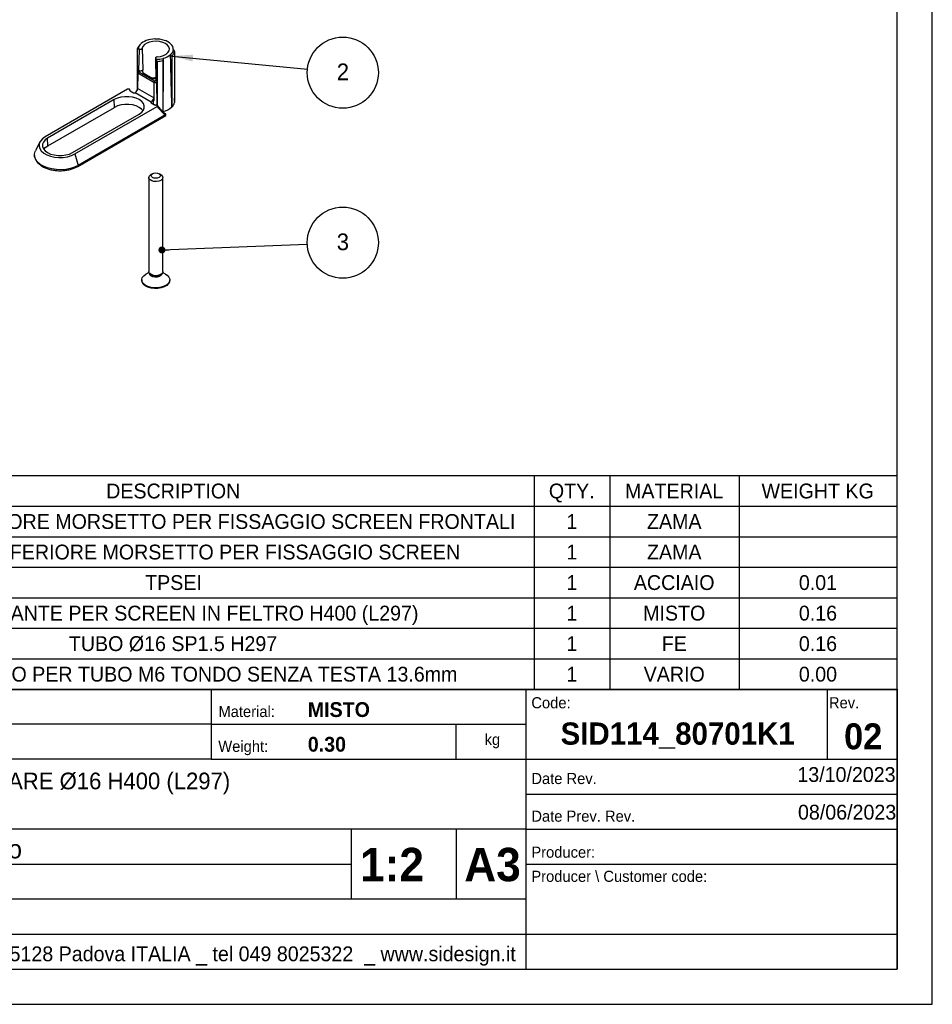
# Model space of a CAD drawing. Header units: millimetres. Extents: x 0 to 420, y 0 to 297.
# Tile 2 of 3: x 290 to 420, y 0 to 141. Entities that reach past the tile are written whole.
import ezdxf
from ezdxf.enums import TextEntityAlignment as Align

# ---------------------------------------------------------------- set-up
doc = ezdxf.new("R2010")
doc.units = ezdxf.units.MM
for name, color, linetype in [('BORDI', 8, 'Continuous'), ('DISTINTA', 8, 'Continuous'), ('SCHIZZO', 1, 'Continuous'), ('TESTO', 253, 'Continuous')]:
    doc.layers.add(name, color=color, linetype=linetype)
doc.styles.add('SLDTEXTSTYLE0', font='ARIAL.TTF', dxfattribs={"width": 0.948})
doc.styles.add('SLDTEXTSTYLE1', font='ARIALBD.TTF', dxfattribs={"width": 0.948})
doc.styles.add('SLDTEXTSTYLE2', font='ARIALN.TTF', dxfattribs={"width": 0.87})
doc.styles.get("Standard").update_dxf_attribs({"font": 'ARIAL.TTF'})
doc.dimstyles.new('SLDDIMSTYLE5', dxfattribs={"dimtxt": 0.18, "dimasz": 3, "dimexe": 0, "dimexo": 0.0625, "dimgap": 0, "dimtad": 0, "dimtih": 1, "dimtoh": 1, "dimdec": 0, "dimrnd": 1e-09, "dimzin": 0, "dimdsep": 46, "dimtxsty": 'Standard', "dimsah": 1, "dimcen": 0.09, "dimadec": 0, "dimazin": 0, "dimtfac": 3, "dimtdec": 0, "dimtofl": 0, "dimtmove": 0, "dimatfit": 3, "dimfxl": 0, "dimfrac": 2, "dimtolj": 1, "dimtzin": 0, "dimarcsym": 0})
doc.dimstyles.new('SLDDIMSTYLE6', dxfattribs={"dimtxt": 0.18, "dimasz": 1, "dimexe": 0, "dimexo": 0.0625, "dimgap": 0, "dimtad": 0, "dimtih": 1, "dimtoh": 1, "dimdec": 0, "dimrnd": 1e-09, "dimzin": 0, "dimdsep": 46, "dimtxsty": 'Standard', "dimblk1": 'DOT', "dimblk2": 'DOT', "dimsah": 1, "dimcen": 0.09, "dimadec": 0, "dimazin": 0, "dimtfac": 1, "dimtdec": 0, "dimtofl": 0, "dimtmove": 0, "dimatfit": 3, "dimldrblk": 'DOT', "dimfxl": 0, "dimfrac": 2, "dimtolj": 1, "dimtzin": 0, "dimarcsym": 0})

# ---------------------------------------------------------------- blocks, each defined once
blk = doc.blocks.new('SW_NOTE_0')
at = {"layer": 'TESTO', "color": 0, "insert": (61.68098958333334, 2.728526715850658), "char_height": 2.116666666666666, "attachment_point": 2, "style": 'SLDTEXTSTYLE0'}
blk.add_mtext("S.I. srl _ via L.I. Grotto Dell'Ero 13A _ 35128 Padova ITALIA _ tel 049 8025322  _ www.sidesign.it", dxfattribs=at)
blk = doc.blocks.new('SW_NOTE_0_4')
at = {"layer": 'TESTO', "color": 0, "insert": (0, 2.046395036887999), "char_height": 1.5875, "attachment_point": 1, "style": 'SLDTEXTSTYLE0'}
blk.add_mtext('Producer \\\\ Customer code:', dxfattribs=at)
blk = doc.blocks.new('SW_NOTE_0_5')
at = {"layer": 'TESTO', "color": 0, "insert": (0, 2.046395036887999), "char_height": 1.5875, "attachment_point": 1, "style": 'SLDTEXTSTYLE0'}
blk.add_mtext('Code: ', dxfattribs=at)
blk = doc.blocks.new('SW_NOTE_0_6')
at = {"layer": 'TESTO', "color": 0, "insert": (0, 2.046395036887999), "char_height": 1.5875, "attachment_point": 1, "style": 'SLDTEXTSTYLE0'}
blk.add_mtext('Producer:', dxfattribs=at)
blk = doc.blocks.new('SW_NOTE_0_7')
at = {"layer": 'TESTO', "color": 0, "insert": (0, 2.046395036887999), "char_height": 1.5875, "attachment_point": 1, "style": 'SLDTEXTSTYLE0'}
blk.add_mtext('Rev.', dxfattribs=at)
blk = doc.blocks.new('SW_NOTE_0_12')
at = {"layer": 'TESTO', "color": 0, "insert": (0, 2.046395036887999), "char_height": 1.5875, "attachment_point": 1, "style": 'SLDTEXTSTYLE0'}
blk.add_mtext('Date Rev.', dxfattribs=at)
blk = doc.blocks.new('SW_NOTE_0_13')
at = {"layer": 'TESTO', "color": 0, "insert": (0, 2.046395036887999), "char_height": 1.5875, "attachment_point": 1, "style": 'SLDTEXTSTYLE0'}
blk.add_mtext('Date Prev. Rev.', dxfattribs=at)
blk = doc.blocks.new('SW_NOTE_0_14')
at = {"layer": 'TESTO', "color": 0, "insert": (0, 2.046395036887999), "char_height": 1.5875, "attachment_point": 1, "style": 'SLDTEXTSTYLE0'}
blk.add_mtext('Material: ', dxfattribs=at)
blk = doc.blocks.new('SW_NOTE_0_15')
at = {"layer": 'TESTO', "color": 0, "insert": (0, 2.046395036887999), "char_height": 1.5875, "attachment_point": 1, "style": 'SLDTEXTSTYLE0'}
blk.add_mtext('Weight:', dxfattribs=at)
blk = doc.blocks.new('SW_NOTE_0_16')
at = {"layer": 'TESTO', "color": 0, "insert": (0, 2.046395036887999), "char_height": 1.5875, "attachment_point": 1, "style": 'SLDTEXTSTYLE0'}
blk.add_mtext('kg', dxfattribs=at)
blk = doc.blocks.new('CARTIGLIO DISEGNI ESECUTIVI 2019')
at = {"lineweight": 25}
for p, q in [((394.9244318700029, 93.8778691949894), (594.9244318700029, 93.87786919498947)), ((496.9244318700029, 93.87786919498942), (496.9244318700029, 83.87786919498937)), ((541.9244318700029, 53.87786919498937), (541.9244318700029, 93.87786919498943)), ((594.9244318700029, 93.87786919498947), (594.9244318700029, 53.87786919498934)), ((496.9244318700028, 88.8778691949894), (414.9244318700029, 88.87786919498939)), ((496.9244318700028, 88.8778691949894), (541.9244318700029, 88.8778691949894)), ((496.9244318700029, 83.87786919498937), (414.9244318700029, 83.87786919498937)), ((496.9244318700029, 83.87786919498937), (594.9244318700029, 83.87786919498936)), ((541.9244318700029, 78.87786919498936), (594.9244318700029, 78.87786919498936)), ((516.9244318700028, 73.87786919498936), (516.9244318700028, 63.87786919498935)), ((531.9244318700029, 73.87786919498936), (531.9244318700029, 63.87786919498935)), ((541.9244318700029, 73.87786919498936), (594.9244318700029, 73.87786919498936)), ((414.9244318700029, 68.87786919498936), (516.9244318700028, 68.87786919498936)), ((541.9244318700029, 68.87786919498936), (594.9244318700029, 68.87786919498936)), ((541.9244318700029, 63.87786919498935), (414.9244318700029, 63.87786919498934)), ((414.9244318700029, 58.87786919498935), (594.9244318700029, 58.87786919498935)), ((394.9244318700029, 53.87786919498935), (594.9244318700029, 53.87786919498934))]:
    blk.add_line(p, q, dxfattribs=at)
for p, q in [((584.9244318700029, 93.87786919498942), (584.9244318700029, 83.87786919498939)), ((531.9244318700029, 83.87786919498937), (531.9244318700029, 88.8778691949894)), ((541.9244318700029, 73.87786919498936), (414.9244318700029, 73.87786919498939))]:
    blk.add_line(p, q)
at = {"layer": 'TESTO'}
for name, p in [('SW_NOTE_0_5', (542.6541095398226, 90.68632080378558)), ('SW_NOTE_0_14', (497.9646576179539, 89.43653072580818)), ('SW_NOTE_0_7', (585.1624417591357, 90.68632080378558)), ('SW_NOTE_0_16', (535.9770077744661, 85.4463424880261)), ('SW_NOTE_0_15', (497.9388037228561, 84.4645142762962)), ('SW_NOTE_0_12', (542.6541095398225, 79.8687903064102)), ('SW_NOTE_0_13', (542.6541095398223, 74.49127969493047)), ('SW_NOTE_0_6', (542.6541095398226, 69.34903746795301)), ('SW_NOTE_0_4', (542.6541095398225, 65.90153727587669)), ('SW_NOTE_0', (418.1821100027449, 54.41727530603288))]:
    blk.add_blockref(name, p, dxfattribs=at)
at = {"layer": 'TESTO', "color": 5}
for tag, height, style, width, p in [('AUTOATTR11', 2.38125, 'SLDTEXTSTYLE1', 0.948, (427.5301538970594, 92.23042763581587)), ('AUTOATTR4', 2.116666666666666, 'SLDTEXTSTYLE1', 0.948, (510.7227404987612, 91.99748794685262)), ('AUTOATTR10', 2.38125, 'SLDTEXTSTYLE1', 0.948, (427.5301538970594, 86.92367141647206)), ('AUTOATTR3', 2.116666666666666, 'SLDTEXTSTYLE1', 0.948, (510.7227404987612, 87.0431105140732)), ('AUTOATTR9', 2.38125, 'SLDTEXTSTYLE2', 0.87, (427.5301538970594, 81.9350331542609)), ('AUTOATTR6', 2.38125, 'SLDTEXTSTYLE0', 0.948, (427.5301538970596, 72.34625768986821))]:
    blk.add_attdef(tag, text='', height=height, dxfattribs=dict(at, style=style, width=width)).set_placement(p, align=Align.TOP_LEFT)
at = {"layer": 'TESTO', "color": 5, "style": 'SLDTEXTSTYLE1', "width": 0.948}
for tag, height, p in [('AUTOATTR12', 3.175, (563.854122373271, 89.08934089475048)), ('REVISIONE', 3.704166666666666, (590.0980689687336, 88.95654087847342))]:
    blk.add_attdef(tag, text='', height=height, dxfattribs=at).set_placement(p, align=Align.TOP_CENTER)
for tag, p in [('AUTOATTR5', (594.9535691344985, 82.71348708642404)), ('AUTOATTR7', (595.067057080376, 77.33597635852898))]:
    blk.add_attdef(tag, text='', height=2.38125, dxfattribs=at).set_placement(p, align=Align.TOP_RIGHT)
at = {"layer": 'TESTO', "color": 5}
for tag in ['AUTOATTR8', 'AUTOATTR1', 'AUTOATTR0', 'PRODUTTORE']:
    blk.add_attdef(tag, (0, 0), '', height=3.175, dxfattribs=at)
blk = doc.blocks.new('SW_TABLEANNOTATION_0')
at = {"layer": 'DISTINTA', "color": 0}
for p, q in [((45.05977899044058, 0), (148.0118019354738, 0)), ((148.0118019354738, 0), (148.0118019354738, -4.359125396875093)), ((148.0118019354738, 0), (158.8159571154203, 0)), ((158.8159571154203, 0), (158.8159571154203, -4.359125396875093)), ((158.8159571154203, 0), (177.3017214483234, 0)), ((177.3017214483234, 0), (177.3017214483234, -4.359125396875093)), ((177.3017214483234, 0), (199.8422115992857, 0)), ((199.8422115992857, 0), (199.8422115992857, -4.359125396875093)), ((45.05977899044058, -4.359125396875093), (148.0118019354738, -4.359125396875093)), ((148.0118019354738, -4.359125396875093), (158.8159571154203, -4.359125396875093)), ((148.0118019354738, -4.359125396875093), (148.0118019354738, -8.718250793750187)), ((158.8159571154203, -4.359125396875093), (177.3017214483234, -4.359125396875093)), ((158.8159571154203, -4.359125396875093), (158.8159571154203, -8.718250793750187)), ((177.3017214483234, -4.359125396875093), (199.8422115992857, -4.359125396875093)), ((177.3017214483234, -4.359125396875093), (177.3017214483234, -8.718250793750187)), ((199.8422115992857, -4.359125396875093), (199.8422115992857, -8.718250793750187)), ((45.05977899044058, -8.718250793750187), (148.0118019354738, -8.718250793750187)), ((148.0118019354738, -8.718250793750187), (148.0118019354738, -13.07737619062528)), ((148.0118019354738, -8.718250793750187), (158.8159571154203, -8.718250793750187)), ((158.8159571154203, -8.718250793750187), (158.8159571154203, -13.07737619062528)), ((158.8159571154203, -8.718250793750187), (177.3017214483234, -8.718250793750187)), ((177.3017214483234, -8.718250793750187), (177.3017214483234, -13.07737619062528)), ((177.3017214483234, -8.718250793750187), (199.8422115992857, -8.718250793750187)), ((199.8422115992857, -8.718250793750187), (199.8422115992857, -13.07737619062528)), ((45.05977899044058, -13.07737619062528), (148.0118019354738, -13.07737619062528)), ((148.0118019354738, -13.07737619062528), (148.0118019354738, -17.43650158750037)), ((148.0118019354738, -13.07737619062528), (158.8159571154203, -13.07737619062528)), ((158.8159571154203, -13.07737619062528), (158.8159571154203, -17.43650158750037)), ((158.8159571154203, -13.07737619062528), (177.3017214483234, -13.07737619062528)), ((177.3017214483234, -13.07737619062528), (177.3017214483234, -17.43650158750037)), ((177.3017214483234, -13.07737619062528), (199.8422115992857, -13.07737619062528)), ((199.8422115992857, -13.07737619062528), (199.8422115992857, -17.43650158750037)), ((45.05977899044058, -17.43650158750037), (148.0118019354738, -17.43650158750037)), ((148.0118019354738, -17.43650158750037), (148.0118019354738, -21.79562698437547)), ((148.0118019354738, -17.43650158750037), (158.8159571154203, -17.43650158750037)), ((158.8159571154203, -17.43650158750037), (158.8159571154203, -21.79562698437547)), ((158.8159571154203, -17.43650158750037), (177.3017214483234, -17.43650158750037)), ((177.3017214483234, -17.43650158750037), (177.3017214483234, -21.79562698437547)), ((177.3017214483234, -17.43650158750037), (199.8422115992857, -17.43650158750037)), ((199.8422115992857, -17.43650158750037), (199.8422115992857, -21.79562698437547)), ((45.05977899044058, -21.79562698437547), (148.0118019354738, -21.79562698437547)), ((148.0118019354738, -21.79562698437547), (148.0118019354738, -26.15475238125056)), ((148.0118019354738, -21.79562698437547), (158.8159571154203, -21.79562698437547)), ((158.8159571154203, -21.79562698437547), (158.8159571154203, -26.15475238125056)), ((158.8159571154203, -21.79562698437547), (177.3017214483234, -21.79562698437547)), ((177.3017214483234, -21.79562698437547), (177.3017214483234, -26.15475238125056)), ((177.3017214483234, -21.79562698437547), (199.8422115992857, -21.79562698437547)), ((199.8422115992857, -21.79562698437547), (199.8422115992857, -26.15475238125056)), ((45.05977899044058, -26.15475238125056), (148.0118019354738, -26.15475238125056)), ((148.0118019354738, -26.15475238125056), (148.0118019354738, -30.51387777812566)), ((148.0118019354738, -26.15475238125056), (158.8159571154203, -26.15475238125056)), ((158.8159571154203, -26.15475238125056), (158.8159571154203, -30.51387777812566)), ((158.8159571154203, -26.15475238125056), (177.3017214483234, -26.15475238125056)), ((177.3017214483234, -26.15475238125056), (177.3017214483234, -30.51387777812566)), ((177.3017214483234, -26.15475238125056), (199.8422115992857, -26.15475238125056)), ((199.8422115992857, -26.15475238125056), (199.8422115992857, -30.51387777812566)), ((45.05977899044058, -30.51387777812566), (148.0118019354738, -30.51387777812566)), ((148.0118019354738, -30.51387777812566), (158.8159571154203, -30.51387777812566)), ((158.8159571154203, -30.51387777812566), (177.3017214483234, -30.51387777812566)), ((177.3017214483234, -30.51387777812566), (199.8422115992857, -30.51387777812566))]:
    blk.add_line(p, q, dxfattribs=at)
at = {"layer": 'DISTINTA', "color": 0, "char_height": 2.116666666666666, "attachment_point": 1, "style": 'SLDTEXTSTYLE0'}
for s, insert in [('DESCRIPTION', (86.89319690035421, -1.131331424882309)), ('QTY.', (150.1212868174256, -1.131331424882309)), ('MATERIAL', (161.0032842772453, -1.131331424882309)), ('WEIGHT KG', (180.4972750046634, -1.131331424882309)), ('GANASCIA SUPERIORE MORSETTO PER FISSAGGIO SCREEN FRONTALI', (47.06852858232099, -5.490456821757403)), ('1', (152.6299289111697, -5.490456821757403)), ('ZAMA', (164.1390865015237, -5.490456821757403)), ('GANASCIA INFERIORE MORSETTO PER FISSAGGIO SCREEN', (55.06481577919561, -9.849582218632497)), ('1', (152.6299289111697, -9.849582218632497)), ('ZAMA', (164.1390865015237, -9.849582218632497)), ('TPSEI', (92.4592471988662, -14.2087076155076)), ('1', (152.6299289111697, -14.2087076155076)), ('ACCIAIO', (162.2576048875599, -14.2087076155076)), ('0.01', (185.8281393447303, -14.2087076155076)), ('H1 MONTANTE PER SCREEN IN FELTRO H400 (L297)', (60.63086514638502, -18.5678330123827)), ('1', (152.6299289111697, -18.5678330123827)), ('MISTO', (163.5903209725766, -18.5678330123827)), ('0.16', (185.8281393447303, -18.5678330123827)), ('TUBO Ø16 SP1.5 H297', (81.56233162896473, -22.92695840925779)), ('1', (152.6299289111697, -22.92695840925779)), ('FE', (166.2557529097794, -22.92695840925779)), ('0.16', (185.8281393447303, -22.92695840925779)), ('FIXI - INSERTO PER TUBO M6 TONDO SENZA TESTA 13.6mm', (55.45679454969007, -27.28608380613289)), ('1', (152.6299289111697, -27.28608380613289)), ('VARIO', (163.6687159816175, -27.28608380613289)), ('0.00', (185.8281393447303, -27.28608380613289))]:
    blk.add_mtext(s, dxfattribs=dict(at, insert=insert))
blk = doc.blocks.new('SW_NOTE_0_18')
at = {"layer": 'TESTO', "color": 0}
blk.add_circle((5.055678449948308, -0.4925298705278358), 5.079613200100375, dxfattribs=at)
at = {"layer": 'TESTO', "color": 0, "insert": (5.066702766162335, 0.8154363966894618), "char_height": 2.38125, "attachment_point": 2, "style": 'SLDTEXTSTYLE0'}
blk.add_mtext('2', dxfattribs=at)
blk = doc.blocks.new('SW_NOTE_0_19')
at = {"layer": 'TESTO', "color": 0}
blk.add_circle((5.075432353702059, 0.2060502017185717), 5.079613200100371, dxfattribs=at)
at = {"layer": 'TESTO', "color": 0, "insert": (5.086456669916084, 1.514016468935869), "char_height": 2.38125, "attachment_point": 2, "style": 'SLDTEXTSTYLE0'}
blk.add_mtext('3', dxfattribs=at)
blk = doc.blocks.new('_Dot')
at = {"color": 0, "linetype": 'ByBlock', "lineweight": -2}
blk.add_line((-0.5, 0), (-1, 0), dxfattribs=at)
at = {"color": 0, "linetype": 'ByBlock', "const_width": 0.5}
blk.add_lwpolyline([(-0.25, 0, 1), (0.25, 0, 1)], format="xyb", close=True, dxfattribs=at)

msp = doc.modelspace()

# ---------------------------------------------------------------- linework, layer by layer
for p, q in [((308.9698251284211, 137.8394767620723), (308.9779352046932, 137.8338971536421)), ((306.5681401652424, 136.4590058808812), (306.423805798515, 136.2999446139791)), ((306.7401413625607, 136.3957485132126), (306.5681401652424, 136.4590058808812)), ((306.6184824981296, 136.7655425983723), (306.7382042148, 136.9207868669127)), ((306.7843391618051, 136.9810982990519), (306.7378418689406, 136.9210653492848)), ((306.7999991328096, 137.0009169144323), (306.8123170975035, 137.0024933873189)), ((307.7303640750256, 137.606816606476), (307.7314637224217, 137.6140725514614)), ((310.3303934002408, 137.6428470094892), (310.3420500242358, 137.6456343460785)), ((311.260198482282, 137.1155985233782), (311.2553701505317, 137.1088692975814)), ((311.5899783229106, 136.3263370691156), (311.5882766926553, 136.4059325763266)), ((306.423805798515, 136.2999446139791), (306.423805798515, 130.5006719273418)), ((309.0533396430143, 135.1153510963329), (309.0800276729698, 131.975698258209)), ((309.2046749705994, 134.9369667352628), (309.0950981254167, 135.0362609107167)), ((310.1433941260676, 135.0708160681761), (310.1031528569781, 134.7538852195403)), ((310.1461249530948, 135.0779270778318), (310.1433941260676, 135.0708160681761)), ((311.2055259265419, 135.608539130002), (311.19295689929, 135.6079043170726)), ((311.3907422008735, 135.4057501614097), (311.2055259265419, 135.608539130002)), ((311.3907422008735, 135.4057501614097), (311.3907422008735, 128.1329362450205)), ((311.5863145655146, 136.3281118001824), (311.595979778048, 136.3234299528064)), ((311.595979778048, 136.3234299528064), (311.7384056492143, 136.0422950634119)), ((311.7384056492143, 136.0422950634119), (311.7384056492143, 128.7694811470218)), ((309.2966261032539, 134.6415007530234), (309.2046749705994, 134.9369667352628)), ((309.2966261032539, 134.6415007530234), (309.2966261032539, 128.3574966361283)), ((310.1031528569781, 134.7538852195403), (310.1031528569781, 127.4810713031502)), ((306.5055704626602, 133.1426414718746), (306.4504420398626, 130.5639527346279)), ((306.5177530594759, 132.9786626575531), (306.4706568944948, 130.6675563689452)), ((308.5604665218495, 132.2170853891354), (307.2786901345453, 132.9570391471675)), ((308.829549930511, 131.6440907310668), (308.8043454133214, 129.0253854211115)), ((309.283758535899, 128.3657452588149), (309.2415050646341, 131.6398046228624)), ((305.0510203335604, 130.658500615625), (293.2897542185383, 123.8688662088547)), ((305.3847958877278, 130.4970720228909), (305.3799351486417, 130.5712330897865)), ((305.4293957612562, 130.4391012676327), (305.8998430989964, 130.167517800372)), ((308.7883568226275, 129.0346154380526), (308.7883568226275, 129.4401290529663)), ((311.74826927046, 128.9221150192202), (311.7384056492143, 129.3834960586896)), ((303.1657569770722, 129.1755189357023), (293.6315615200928, 123.6715450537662)), ((293.6480183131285, 122.573323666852), (303.182213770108, 128.0772975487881)), ((297.5323949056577, 121.4196418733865), (309.2936610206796, 128.2092762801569)), ((308.4431616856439, 128.6992912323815), (308.9136090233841, 128.4277077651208)), ((308.7883568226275, 129.0346154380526), (308.7755781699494, 129.0272384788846)), ((308.7796119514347, 128.5050626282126), (308.7755781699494, 129.0272384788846)), ((308.7883568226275, 129.0346154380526), (308.8043454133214, 129.0253854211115)), ((297.1905876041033, 121.616963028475), (306.7247830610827, 127.1209369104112)), ((297.9347502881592, 119.6339895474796), (310.525610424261, 126.902538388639)), ((310.4767878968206, 126.9871074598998), (298.0037994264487, 119.7866044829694)), ((310.5340852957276, 126.9148170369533), (310.5340852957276, 127.078511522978)), ((292.5335349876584, 123.1340193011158), (291.8940817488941, 121.8819546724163)), ((308.6103245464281, 118.6046090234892), (308.3745839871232, 118.4684746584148)), ((309.7890273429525, 118.4684746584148), (309.5532867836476, 118.6046090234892)), ((308.0818056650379, 118.0603369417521), (308.0818056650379, 104.6146315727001)), ((310.0818056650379, 104.6146315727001), (310.0818056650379, 118.0603369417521)), ((308.0985227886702, 104.5095163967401), (307.6673623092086, 104.2605318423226)), ((308.1818056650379, 104.3629976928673), (308.1818056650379, 104.3424513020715)), ((308.3745839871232, 104.2064938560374), (308.4453061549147, 104.1656535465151)), ((309.7183051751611, 104.1656535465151), (309.7890273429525, 104.2064938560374)), ((309.9818056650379, 104.3424513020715), (309.9818056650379, 104.3629976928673)), ((310.4962490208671, 104.2605318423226), (310.0650885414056, 104.5095163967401)), ((307.0818056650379, 103.4442564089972), (307.0818056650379, 103.3626023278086)), ((311.0818056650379, 103.3626023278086), (311.0818056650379, 103.4442564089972))]:
    msp.add_line(p, q)
at = {"flags": 128}
for points in [[(309.2915827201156, 135.2724492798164), (309.7627858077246, 135.3370079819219), (310.1917211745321, 135.466805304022), (310.5517652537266, 135.653784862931), (310.8205704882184, 135.8863410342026), (310.9814524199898, 136.1500393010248), (311.0244252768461, 136.428512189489), (310.9468217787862, 136.7044751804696), (310.7534586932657, 136.9607995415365), (310.45633786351, 137.1815754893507), (310.0739012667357, 137.3530996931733), (309.6298863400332, 137.464725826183), (309.151852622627, 137.5095253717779), (308.6694711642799, 137.4847176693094), (308.2126828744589, 137.3918425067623), (307.8098401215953, 137.2366645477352), (307.4859469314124, 137.0288155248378), (307.2611070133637, 136.7811964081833), (307.1492759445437, 136.5091766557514)], [(306.7247830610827, 127.1209369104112), (307.0761458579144, 127.3752869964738), (307.3206576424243, 127.6683955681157), (307.4460575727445, 127.9855649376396), (307.4460575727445, 128.3108909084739), (307.3206576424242, 128.6280602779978), (307.0761458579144, 128.9211688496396), (306.7247830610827, 129.1755189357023), (306.2841880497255, 129.3783563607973), (305.7764540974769, 129.5195100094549), (305.2270411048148, 129.5919018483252), (304.6634989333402, 129.5919018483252), (304.1140859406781, 129.5195100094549), (303.6063519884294, 129.3783563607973), (303.1657569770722, 129.1755189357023)], [(307.265808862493, 127.5860217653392), (307.0564396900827, 127.8252996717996), (306.708326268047, 128.0772975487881), (306.2718058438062, 128.2782591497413), (305.7687673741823, 128.4181074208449), (305.224435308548, 128.4898297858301), (304.6661047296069, 128.4898297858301), (304.1217726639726, 128.4181074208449), (303.6187341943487, 128.2782591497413), (303.182213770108, 128.0772975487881)], [(311.74826927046, 128.9221150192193), (311.7484363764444, 128.8951233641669), (311.7384056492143, 128.7694811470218)], [(293.2897542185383, 123.8688662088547), (292.8950628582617, 123.5874943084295), (292.6103332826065, 123.264898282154), (292.4480095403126, 122.9151771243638), (292.4151859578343, 122.5536153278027), (292.5132970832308, 122.1960148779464), (292.7380549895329, 121.8580046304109), (293.0796366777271, 121.5543572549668), (293.5231133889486, 121.2983435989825), (294.0491030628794, 121.1011526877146), (294.6346174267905, 120.9714027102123), (295.2540666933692, 120.914764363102), (295.8803779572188, 120.9337130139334), (296.4861784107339, 121.0274205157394), (297.0449916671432, 121.1917914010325), (297.5323949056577, 121.4196418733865)], [(293.6315615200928, 123.6715450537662), (293.2801987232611, 123.4171949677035), (293.0356869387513, 123.1240863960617), (292.910287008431, 122.8069170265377), (292.910287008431, 122.4815910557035), (293.0356869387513, 122.1644216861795), (293.2801987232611, 121.8713131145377), (293.6315615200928, 121.616963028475), (294.07215653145, 121.4141256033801), (294.5798904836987, 121.2729719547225), (295.1293034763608, 121.2005801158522), (295.6928456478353, 121.2005801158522), (296.2422586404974, 121.2729719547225), (296.7499925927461, 121.4141256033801), (297.1905876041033, 121.616963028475)], [(293.0905357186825, 122.0820478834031), (293.2999048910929, 122.3213257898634), (293.6480183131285, 122.573323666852)], [(298.0037994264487, 119.7866044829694), (297.4832414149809, 119.5370627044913), (296.8921182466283, 119.3469887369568), (296.2505599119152, 119.2228553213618), (295.5804139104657, 119.1688896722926), (294.9045012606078, 119.1869295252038), (294.2458393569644, 119.2763605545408), (293.6268581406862, 119.4341372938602), (293.0686362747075, 119.6548868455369), (292.5901833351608, 119.9310918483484), (292.2077924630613, 120.2533464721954), (291.9344855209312, 120.6106767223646), (291.779569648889, 120.9909141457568), (291.748320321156, 121.3811102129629), (291.8418016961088, 121.767977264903), (291.8940817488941, 121.8819546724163)], [(309.7890273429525, 118.4684746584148), (309.9009577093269, 118.3914555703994), (310.047731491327, 118.2097499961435), (310.0780003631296, 118.0100230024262), (309.9881134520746, 117.8163646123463), (309.7889124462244, 117.6521328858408), (309.5044239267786, 117.5371365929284), (309.1689614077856, 117.485245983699), (308.8229866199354, 117.5027198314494), (308.5082292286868, 117.5874505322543), (308.2626536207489, 117.7292183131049), (308.1158798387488, 117.9109238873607), (308.0856109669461, 118.1106508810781), (308.1754978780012, 118.304309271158), (308.3746988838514, 118.4685409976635), (308.3746988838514, 118.4685409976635)], [(308.6104011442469, 118.6046532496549), (308.8266833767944, 118.6880800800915), (309.0818056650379, 118.7173756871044), (309.3369279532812, 118.6880800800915), (309.5532101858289, 118.6046532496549), (309.6977253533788, 118.4797961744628), (309.7484723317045, 118.3325172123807), (309.6977253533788, 118.1852382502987), (309.5532101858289, 118.0603811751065), (309.3369279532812, 117.97695434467), (309.0818056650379, 117.947658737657), (308.8266833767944, 117.97695434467), (308.6104011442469, 118.0603811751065), (308.465885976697, 118.1852382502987), (308.4151389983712, 118.3325172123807), (308.465885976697, 118.4797961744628), (308.6104011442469, 118.6046532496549)], [(310.4962490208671, 104.2605318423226), (310.735966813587, 104.0932240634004), (310.9635672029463, 103.8353548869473), (311.072929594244, 103.552911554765), (311.0571823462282, 103.2636410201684), (310.9173149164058, 102.9857192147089), (310.6621156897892, 102.7366089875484), (310.3076197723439, 102.5319628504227), (309.8761014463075, 102.3846394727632), (309.3946745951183, 102.3038957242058), (308.8935890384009, 102.294805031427), (308.4043298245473, 102.3579385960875), (307.9576389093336, 102.4893295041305), (307.581583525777, 102.6807219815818), (307.2997926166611, 102.9200901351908), (307.1299721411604, 103.1923935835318), (307.0827925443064, 103.4805224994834), (307.161218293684, 103.7663726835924), (307.36032161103, 104.0319831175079), (307.6675921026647, 104.2606645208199), (307.6675921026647, 104.2606645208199)], [(310.0818056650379, 104.6146315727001), (310.0780003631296, 104.5643176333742), (309.9881134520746, 104.3706592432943), (309.7889124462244, 104.2064275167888), (309.5044239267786, 104.0914312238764), (309.1689614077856, 104.039540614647), (308.8229866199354, 104.0570144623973), (308.5082292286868, 104.1417451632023), (308.2626536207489, 104.2835129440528), (308.1158798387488, 104.4652185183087), (308.0818056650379, 104.6146315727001)], [(309.9818056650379, 104.3424513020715), (309.9578999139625, 104.2234979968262), (309.8243033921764, 104.0488296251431), (309.5904284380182, 103.9138164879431), (309.287861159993, 103.8366928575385), (308.9574649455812, 103.8278747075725), (308.6438616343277, 103.8885529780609), (308.3894050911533, 104.0105327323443), (308.228461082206, 104.1773399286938), (308.1818056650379, 104.3424513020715)], [(311.0818056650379, 103.3626023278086), (311.0571823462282, 103.1819869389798), (310.9173149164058, 102.9040651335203), (310.6621156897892, 102.6549549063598), (310.3076197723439, 102.4503087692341), (309.8761014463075, 102.3029853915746), (309.3946745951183, 102.2222416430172), (308.8935890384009, 102.2131509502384), (308.4043298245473, 102.2762845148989), (307.9576389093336, 102.4076754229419), (307.581583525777, 102.5990679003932), (307.2997926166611, 102.8384360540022), (307.1299721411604, 103.1107395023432), (307.0818056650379, 103.3626023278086)]]:
    msp.add_lwpolyline(points, dxfattribs=at)
for centre, radius, start, end in [((309.0435487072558, 133.9199872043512), 3.920182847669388, 91.07757701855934, 109.554292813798), ((309.0975945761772, 133.7983735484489), 4.037297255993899, 72.22062739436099, 91.69840878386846), ((307.4607083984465, 136.13989124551), 1.049182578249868, 143.3930204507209, 171.2252368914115), ((307.5638798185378, 136.3535308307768), 1.001310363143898, 139.7188460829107, 173.9534159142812), ((308.3967864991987, 135.5949536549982), 2.119365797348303, 108.3272679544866, 138.3841914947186), ((309.6549739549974, 135.3952107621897), 2.352972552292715, 46.98331345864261, 73.0220630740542), ((310.5768084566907, 136.3607247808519), 1.010032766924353, 358.1496531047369, 47.79219747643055), ((309.1017475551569, 139.0174845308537), 4.081815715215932, 271.4449284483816, 284.78496024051), ((309.5396648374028, 137.5746915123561), 2.569363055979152, 283.6526519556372, 310.0505923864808), ((310.5066023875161, 136.4543451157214), 1.097215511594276, 309.568293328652, 353.1473820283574), ((310.6012340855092, 136.2501725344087), 1.156015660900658, 313.0750886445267, 349.6405867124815), ((309.1026112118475, 138.9840585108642), 4.346889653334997, 272.5581345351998, 283.3073250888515), ((307.3680431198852, 133.1242326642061), 0.8626608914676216, 173.8614727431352, 189.7148785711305), ((307.8548575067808, 133.2571396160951), 0.6496376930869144, 164.2800582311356, 207.5130426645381), ((309.0783221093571, 129.1860144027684), 3.088993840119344, 90.00763310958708, 100.0072397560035), ((309.079397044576, 135.3540053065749), 3.179552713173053, 260.6068126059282, 269.9466040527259), ((306.6139428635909, 130.5361988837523), 1.233713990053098, 179.0173652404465, 181.4140409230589), ((309.0794139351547, 133.5198255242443), 4.502849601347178, 266.130951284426, 266.4977546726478), ((309.0818058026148, 134.8111260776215), 6.411801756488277, 269.5287304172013, 270.3274980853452), ((309.5610851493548, 130.1493659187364), 2.722798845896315, 281.4834423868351, 312.21980195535), ((310.6012340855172, 128.9773586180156), 1.156015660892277, 313.0750886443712, 349.6405867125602), ((309.0818056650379, 105.3662755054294), 1.358905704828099, 242.0700818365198, 297.9299181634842)]:
    msp.add_arc(centre, radius, start, end)
for centre, major_axis, ratio, start_param, end_param in [((306.1416409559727, 130.569615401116), (0.2547516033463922, 0.4265257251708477), 0.5672200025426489, 3.935338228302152, 5.488681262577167), ((306.0176762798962, 130.2355828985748), (0.1666666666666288, 0), 0.5774635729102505, 3.92714311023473, 5.49763485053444), ((308.4370301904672, 129.2445154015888), (0.2417371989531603, 0.4340357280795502), 0.587367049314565, 3.917871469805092, 5.471214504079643), ((308.561066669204, 128.7673148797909), (0.1667174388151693, 0), 0.5771119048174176, 2.356346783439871, 3.92683852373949)]:
    msp.add_ellipse(centre, major_axis=major_axis, ratio=ratio, start_param=start_param, end_param=end_param)
for points, knots in [([(306.7401413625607, 136.3957485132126), (306.760057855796, 136.389512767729), (306.7999194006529, 136.377032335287), (306.8676272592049, 136.3703826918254), (306.9357455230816, 136.3726708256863), (307.0004755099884, 136.385362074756), (307.0581588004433, 136.4066012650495), (307.1038139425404, 136.4358411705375), (307.1372344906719, 136.470517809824), (307.1452602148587, 136.4962842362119), (307.1492759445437, 136.5091766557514)], [0, 0, 0, 0, 0.1249125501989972, 0.2500042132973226, 0.3748391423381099, 0.5000343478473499, 0.6248380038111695, 0.7500019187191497, 0.8749116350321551, 0.9999999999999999, 0.9999999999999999, 0.9999999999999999, 0.9999999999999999]), ([(309.2915827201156, 135.2724492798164), (309.2692860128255, 135.2701282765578), (309.2246606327, 135.2654829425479), (309.1646177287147, 135.2462382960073), (309.1139335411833, 135.2198712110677), (309.0771542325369, 135.186606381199), (309.055129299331, 135.149209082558), (309.0511608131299, 135.1099064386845), (309.0626309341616, 135.0707786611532), (309.0842705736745, 135.0477723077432), (309.0950981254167, 135.0362609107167)], [0, 0, 0, 0, 0.1249080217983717, 0.2499951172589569, 0.3748166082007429, 0.4999983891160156, 0.6248222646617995, 0.7500064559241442, 0.8749139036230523, 1, 1, 1, 1]), ([(310.1461249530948, 135.0779270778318), (310.1383273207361, 133.7157300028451), (310.1238292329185, 131.1830057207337), (310.1096882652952, 128.6511822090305), (310.1031528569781, 127.4810713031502)], [0, 0, 0, 0, 0.537838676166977, 1, 1, 1, 1]), ([(311.3907422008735, 128.1329362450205), (311.3535300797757, 129.5564155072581), (311.2883926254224, 132.0481255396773), (311.2215942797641, 134.5397221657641), (311.19295689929, 135.6079043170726)], [0, 0, 0, 0, 0.5712860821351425, 1, 1, 1, 1]), ([(306.5103284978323, 133.2164792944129), (306.5120992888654, 133.2297230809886), (306.5156374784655, 133.2561852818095), (306.5391051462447, 133.2845553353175), (306.5738652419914, 133.3016741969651), (306.6198585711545, 133.3057893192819), (306.6547030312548, 133.2956945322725), (306.6726727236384, 133.2904885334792)], [0, 0, 0, 0, 0.1827757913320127, 0.3652014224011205, 0.556729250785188, 0.7714001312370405, 1, 1, 1, 1]), ([(306.6785534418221, 133.1555969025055), (306.677994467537, 133.155447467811), (306.6639877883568, 133.1517029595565), (306.632369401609, 133.1396634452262), (306.5877487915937, 133.1106996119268), (306.54956204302, 133.069999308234), (306.5235431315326, 133.0241204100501), (306.5196836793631, 132.9938199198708), (306.5177530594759, 132.9786626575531)], [0, 0, 0, 0, 0.006925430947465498, 0.173536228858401, 0.3914162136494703, 0.5976487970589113, 0.7987312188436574, 0.9999999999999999, 0.9999999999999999, 0.9999999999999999, 0.9999999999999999]), ([(307.2295178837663, 133.4331495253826), (307.2226632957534, 133.4162889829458), (307.20895411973, 133.3825678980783), (307.1614430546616, 133.3377978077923), (307.0984918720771, 133.3003291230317), (307.0206141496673, 133.2734466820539), (306.9340349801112, 133.2577493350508), (306.8435661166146, 133.2555308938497), (306.7538126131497, 133.2648745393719), (306.7009200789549, 133.281508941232), (306.6744738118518, 133.2898261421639)], [0, 0, 0, 0, 0.1246905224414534, 0.2493810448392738, 0.374433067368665, 0.4994850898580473, 0.6245753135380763, 0.749665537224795, 0.8748327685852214, 1, 1, 1, 1]), ([(308.9044159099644, 131.8706338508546), (308.9041598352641, 131.8703095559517), (308.8977431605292, 131.8621834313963), (308.8831922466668, 131.8402910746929), (308.8624606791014, 131.7975363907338), (308.8445627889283, 131.745123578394), (308.8322898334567, 131.6913093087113), (308.830463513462, 131.6598351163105), (308.829549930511, 131.6440907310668)], [0, 0, 0, 0, 0.006925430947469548, 0.1735362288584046, 0.3914162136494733, 0.5976487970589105, 0.798731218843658, 1, 1, 1, 1]), ([(309.1369329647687, 131.8682787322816), (309.1229038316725, 131.8835167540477), (309.0948455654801, 131.91399279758), (309.0790339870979, 131.9518955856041), (309.081335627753, 131.9724303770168), (309.0817043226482, 131.9757198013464)], [0, 0, 0, 0, 0.456466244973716, 0.9129324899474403, 1, 1, 1, 1]), ([(309.1380803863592, 131.8672389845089), (309.1534162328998, 131.8508491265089), (309.1820745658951, 131.8202211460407), (309.2162932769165, 131.754448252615), (309.2373228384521, 131.6912728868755), (309.2401838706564, 131.6560638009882), (309.2415050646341, 131.6398046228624)], [0, 0, 0, 0, 0.3053352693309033, 0.5705847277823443, 0.8017006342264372, 1, 1, 1, 1]), ([(305.3804103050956, 130.5573563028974), (305.3770689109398, 130.5771146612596), (305.370821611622, 130.6140562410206), (305.322823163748, 130.6568234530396), (305.264007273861, 130.6825855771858), (305.2020512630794, 130.6932253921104), (305.1404427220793, 130.6903433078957), (305.0889989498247, 130.6778257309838), (305.0627143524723, 130.664451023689), (305.0510203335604, 130.658500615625)], [0, 0, 0, 0, 0.2104548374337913, 0.3934807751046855, 0.5272705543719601, 0.6615488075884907, 0.7837290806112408, 0.9037810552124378, 1, 1, 1, 1]), ([(305.4293957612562, 130.4391012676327), (305.4159936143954, 130.4487740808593), (305.3908084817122, 130.4669511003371), (305.3813484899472, 130.4918305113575), (305.3806892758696, 130.5041689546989), (305.380604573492, 130.5057543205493)], [0, 0, 0, 0, 0.497807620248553, 0.9354733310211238, 1, 1, 1, 1]), ([(309.0290680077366, 128.3995412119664), (309.00778338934, 128.4010848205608), (308.9677819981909, 128.4039858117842), (308.9309591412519, 128.4180190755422), (308.9155868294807, 128.4266033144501), (308.9136090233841, 128.4277077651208)], [0, 0, 0, 0, 0.4977103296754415, 0.9353752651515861, 1, 1, 1, 1]), ([(309.2936610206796, 128.2092762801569), (309.307808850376, 128.2190147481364), (309.3361586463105, 128.2385289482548), (309.353803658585, 128.2752121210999), (309.3487104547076, 128.3111410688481), (309.323504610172, 128.3430592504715), (309.2809638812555, 128.3699752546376), (309.2209214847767, 128.3904077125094), (309.1635073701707, 128.3988398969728), (309.1280171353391, 128.399304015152), (309.1184549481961, 128.3994290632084)], [0, 0, 0, 0, 0.1350818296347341, 0.2706805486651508, 0.3954908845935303, 0.5147764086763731, 0.6400990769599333, 0.7803337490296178, 0.9408149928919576, 1, 1, 1, 1]), ([(310.5103320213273, 127.1316135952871), (310.436293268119, 127.1846762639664), (310.2038080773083, 127.3512955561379), (309.8158376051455, 127.7287067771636), (309.5088361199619, 128.0939378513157), (309.3473782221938, 128.3113734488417), (309.3361289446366, 128.3265228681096)], [0, 0, 0, 0, 0.171307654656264, 0.5379141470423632, 0.9678050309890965, 1, 1, 1, 1]), ([(310.4767878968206, 126.9871074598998), (310.4904185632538, 126.997936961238), (310.5176245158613, 127.0195519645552), (310.5360862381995, 127.0639004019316), (310.5328242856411, 127.1031063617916), (310.5190076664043, 127.1285627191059), (310.5039434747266, 127.1350264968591), (310.5022230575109, 127.1357646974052)], [0, 0, 0, 0, 0.2411990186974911, 0.481418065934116, 0.7311212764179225, 0.9692925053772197, 1, 1, 1, 1]), ([(310.5240651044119, 126.9051030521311), (310.5282290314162, 126.9073799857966), (310.5418534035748, 126.9148301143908), (310.5211136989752, 126.94310241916), (310.4925917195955, 126.9723981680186), (310.4770894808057, 126.9868267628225), (310.4767878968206, 126.9871074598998)], [0, 0, 0, 0, 0.1990101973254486, 0.6511615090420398, 0.9932136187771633, 1, 1, 1, 1]), ([(291.7581203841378, 121.1982203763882), (291.7640864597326, 121.1071889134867), (291.7785539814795, 120.8864408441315), (291.9211323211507, 120.5500225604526), (292.1601230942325, 120.2013503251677), (292.4943519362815, 119.8837019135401), (292.9135573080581, 119.6040708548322), (293.4077727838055, 119.3716473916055), (293.9604384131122, 119.1939524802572), (294.5540406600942, 119.0758126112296), (295.1713230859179, 119.0198375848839), (295.7950228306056, 119.0272427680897), (296.4084184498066, 119.0975513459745), (296.9931618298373, 119.2304778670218), (297.5101315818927, 119.4092422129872), (297.8013960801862, 119.5634062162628), (297.9347502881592, 119.6339895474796)], [0, 0, 0, 0, 0.04865856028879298, 0.117995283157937, 0.1884225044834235, 0.2609760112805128, 0.3353416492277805, 0.4105682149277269, 0.4858548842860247, 0.5609690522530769, 0.6359328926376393, 0.7108414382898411, 0.7858087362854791, 0.8609264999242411, 0.9363257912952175, 1, 1, 1, 1])]:
    msp.add_open_spline(points, degree=3, knots=knots)
at = {"layer": 'BORDI'}
for p, q in [((306.6744738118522, 133.2898261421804), (306.7401413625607, 136.3957485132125)), ((307.1492759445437, 136.5091766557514), (307.2295178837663, 133.4331495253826)), ((309.0950981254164, 135.0362609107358), (309.1369329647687, 131.8682787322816)), ((308.829549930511, 131.6440907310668), (306.5177530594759, 132.9786626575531)), ((306.6785534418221, 133.1555969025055), (308.9044159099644, 131.8706338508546)), ((308.7883568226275, 129.4401290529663), (306.4927535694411, 130.7653526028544)), ((305.3869418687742, 130.479619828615), (305.3804103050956, 130.5573563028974)), ((308.443161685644, 128.8353385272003), (306.135509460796, 130.167517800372)), ((303.182213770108, 128.0772975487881), (303.1657569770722, 129.1755189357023)), ((308.443161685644, 128.8353385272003), (308.4473476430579, 128.6968747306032)), ((293.6480183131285, 122.573323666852), (293.6315615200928, 123.6715450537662)), ((297.5323949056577, 121.4196418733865), (298.0037994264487, 119.7866044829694))]:
    msp.add_line(p, q, dxfattribs=at)
for centre, radius, start, end in [((307.4777500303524, 133.258013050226), 0.8057321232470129, 177.7354576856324, 187.3025888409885), ((309.0818369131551, 136.0929322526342), 4.455989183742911, 266.7543204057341, 272.0534767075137), ((309.081799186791, 136.0366087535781), 4.169749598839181, 267.5618725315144, 270.7581802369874), ((297.8369053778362, 119.7701825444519), 0.1677000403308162, 305.7062317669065, 5.619665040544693)]:
    msp.add_arc(centre, radius, start, end, dxfattribs=at)
msp.add_ellipse((309.0887358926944, 136.6362475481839), major_axis=(-2.598866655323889, 9.977388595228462), ratio=0.3085570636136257, start_param=2.491377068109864, end_param=2.792224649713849, dxfattribs=at)
at = {"layer": 'SCHIZZO'}
for p, q in [((420, 0), (420, 297)), ((415, 5), (415, 292)), ((215, 45.00000000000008), (415, 45.00000000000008)), ((415, 5.000000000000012), (415, 45.00000000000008)), ((5, 5), (415, 5)), ((215, 5.000000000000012), (415, 5.000000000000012)), ((0, 0), (420, 0))]:
    msp.add_line(p, q, dxfattribs=at)

# ---------------------------------------------------------------- block references
at = {"color": 7, "linetype": 'Continuous'}
ref = msp.add_blockref('CARTIGLIO DISEGNI ESECUTIVI 2019', (-179.9244318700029, -48.87786919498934), dxfattribs=at)
ref.add_attrib('AUTOATTR12', 'SID114_80701K1', dxfattribs={"layer": 'TESTO', "height": 3.175, "style": 'SLDTEXTSTYLE1', "width": 0.948}).set_placement((366.9136748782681, 36.11868162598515), align=Align.BOTTOM_LEFT)
ref.add_attrib('AUTOATTR5', '13/10/2023', dxfattribs={"layer": 'TESTO', "height": 2.116666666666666, "style": 'SLDTEXTSTYLE0', "width": 0.948}).set_placement((400.725100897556, 31.1188031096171), align=Align.BOTTOM_LEFT)
ref.add_attrib('AUTOATTR9', 'KIT 1 MORSETTO + TUBOLARE Ø16 H400 (L297)', dxfattribs={"layer": 'TESTO', "height": 2.38125, "style": 'SLDTEXTSTYLE0', "width": 0.948}).set_placement((247.6057220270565, 29.98757140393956), align=Align.BOTTOM_LEFT)
ref.add_attrib('AUTOATTR4', 'MISTO', dxfattribs={"layer": 'TESTO', "height": 2.116666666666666, "style": 'SLDTEXTSTYLE1', "width": 0.948}).set_placement((330.7983086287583, 40.39109203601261), align=Align.BOTTOM_LEFT)
ref.add_attrib('AUTOATTR6', 'aggiunto tubolare + innesto', dxfattribs={"layer": 'TESTO', "height": 2.645833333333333, "style": 'SLDTEXTSTYLE0', "width": 0.948}).set_placement((247.6057220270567, 20.0460181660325), align=Align.BOTTOM_LEFT)
ref.add_attrib('REVISIONE', '02', dxfattribs={"layer": 'TESTO', "height": 3.704166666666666, "style": 'SLDTEXTSTYLE1', "width": 0.948}).set_placement((407.3955120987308, 35.30374993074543), align=Align.BOTTOM_LEFT)
ref.add_attrib('AUTOATTR3', '0.30', dxfattribs={"layer": 'TESTO', "height": 2.116666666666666, "style": 'SLDTEXTSTYLE1', "width": 0.948}).set_placement((330.7983086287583, 35.4367146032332), align=Align.BOTTOM_LEFT)
ref.add_attrib('AUTOATTR7', '08/06/2023', dxfattribs={"layer": 'TESTO', "height": 2.116666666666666, "style": 'SLDTEXTSTYLE0', "width": 0.948}).set_placement((400.8145197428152, 25.74129238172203), align=Align.BOTTOM_LEFT)
at = {"layer": 'DISTINTA'}
msp.add_blockref('SW_TABLEANNOTATION_0', (215.1100519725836, 75.48659893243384), dxfattribs=at)
at = {"layer": 'TESTO'}
for name, p in [('SW_NOTE_0_18', (330.744925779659, 133.5202438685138)), ('SW_NOTE_0_19', (330.7251718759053, 108.5517745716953))]:
    msp.add_blockref(name, p, dxfattribs=at)

# ---------------------------------------------------------------- texts
at = {"layer": 'TESTO', "char_height": 4.762499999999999, "style": 'SLDTEXTSTYLE1'}
for s, insert, attachment_point in [('1:2', (338.2731419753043, 22.34203603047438), 1), ('A3', (357.1831184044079, 22.34203614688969), 2)]:
    msp.add_mtext(s, dxfattribs=dict(at, insert=insert, attachment_point=attachment_point))

# ---------------------------------------------------------------- leaders
at = {"layer": 'TESTO'}
for points, dimstyle in [([(311.3907422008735, 135.4057501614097), (330.744925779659, 133.5202438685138)], 'SLDDIMSTYLE5'), ([(309.962217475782, 107.7088491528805), (330.7251718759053, 108.5517745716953)], 'SLDDIMSTYLE6')]:
    msp.add_leader(points, dimstyle=dimstyle, dxfattribs=at)

doc.saveas('drawing.dxf')
